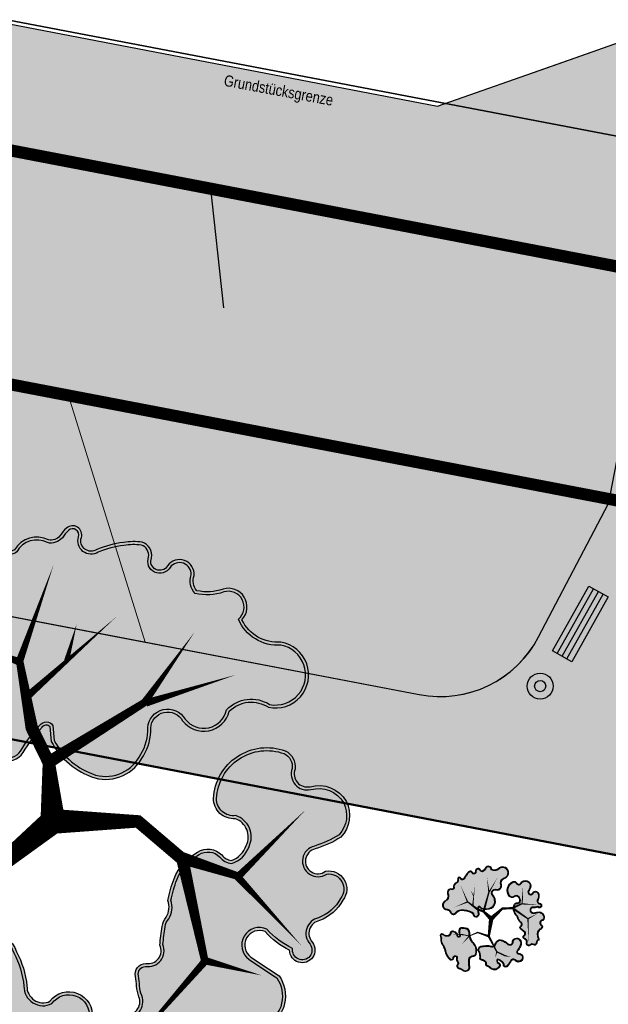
# Model space of a CAD drawing. Header units: metres. Extents: x 32353251 to 32353583, y 5707748 to 5708004.
# Tile 73 of 164: x 32353396 to 32353412, y 5707871 to 5707897. Entities that reach past the tile are written whole.
import ezdxf

# ---------------------------------------------------------------- set-up
doc = ezdxf.new("R2010")
doc.units = ezdxf.units.M
doc.header["$LTSCALE"] = 0.75
doc.layers.get('0').update_dxf_attribs({"linetype": 'CONTINUOUS'})
doc.layers.add('10414942$0$_Hilfslayer', color=6, linetype='CONTINUOUS', plot=False)
doc.layers.add('10414942$0$DET-Bänke', color=7, linetype='CONTINUOUS', true_color=0xa6a6a6)
doc.layers.add('10414942$0$ST-Bank', color=7, linetype='CONTINUOUS', true_color=0x7f5f3f)
for name, color, linetype in [('10414942$0$ST-LIN Rampe', 7, 'CONTINUOUS'), ('10414942$0$ST-LIN-Fahrbahn', 2, 'CONTINUOUS'), ('10414942$0$ST-LIN-Gehweg', 2, 'CONTINUOUS')]:
    doc.layers.add(name, color=color, linetype=linetype)
for name, color, linetype, lineweight, true_color in [('10414942$0$ST-LIN RINNE', 5, 'CONTINUOUS', 25, 0x0000ff), ('10414943$0$ST-Gehweg-Sol', 7, 'CONTINUOUS', 0, 0xffd7a8), ('10414943$0$ST-Grünfläche-Sol', 7, 'CONTINUOUS', 0, 0xc3e788), ('10414943$0$ST-Mischfläche-Sol', 7, 'CONTINUOUS', 0, 0x636466)]:
    doc.layers.add(name, color=color, linetype=linetype, lineweight=lineweight, true_color=true_color)
for name, color, linetype, lineweight in [('10414942$0$ST-LIN_Rinne', 141, 'CONTINUOUS', 0), ('10417023$0$#9_002_GES I Übersicht Erdgeschoss_1_701_Grundstücksgrenze.A', 7, 'CONTINUOUS', 25), ('10417023$0$Keine', 7, 'CONTINUOUS', 13)]:
    doc.layers.add(name, color=color, linetype=linetype, lineweight=lineweight)
for name, color, linetype, transparency in [('10414944$0$PF-Krone', 33, 'CONTINUOUS', 0.7), ('10414944$0$PF-Krone_SOL', 70, 'CONTINUOUS', 0.7), ('10414944$0$ST-Baum', 7, 'CONTINUOUS', 0.7)]:
    doc.layers.add(name, color=color, linetype=linetype, transparency=transparency)
doc.layers.add('10414944$0$PF-Stamm', color=7, linetype='CONTINUOUS', true_color=0x5f5144, transparency=0.7)
doc.styles.add('10417023$0$ARIAL NARROW', font='ARIALN.TTF')

# ---------------------------------------------------------------- blocks, each defined once
blk = doc.blocks.new('10414943')
at = {"layer": '10414943$0$ST-Grünfläche-Sol'}
h = blk.add_hatch(color=256, dxfattribs=at)
h.dxf.hatch_style = 1
edge = h.paths.add_edge_path()
edge.add_line((32353370.648, 5707889.105), (32353371.217, 5707892.063))
edge.add_line((32353371.217, 5707892.063), (32353411.749, 5707884.294))
edge.add_line((32353411.749, 5707884.294), (32353409.902, 5707880.769))
edge.add_arc((32353407.216, 5707882.11), 3.001, 259.1653, 333.481, ccw=False)
edge.add_line((32353406.652, 5707879.162), (32353371.654, 5707885.87))
edge.add_line((32353371.654, 5707885.87), (32353370.648, 5707889.105))
at = {"layer": '10414943$0$ST-Mischfläche-Sol'}
h = blk.add_hatch(dxfattribs=at)
h.set_pattern_fill('AR-HBONE', color=256, scale=0.0042, angle=170)
h.set_pattern_definition([(215, (0, 0), (-0.1047920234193, -0.5943050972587), [1.28016, -0.42672]), (305, (-0.34955, -0.24476), (-0.1047920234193, -0.5943050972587), [1.28016, -0.42672])])
edge = h.paths.add_edge_path()
edge.add_line((32353333.407, 5707899.31), (32353335.24, 5707908.862))
edge.add_line((32353335.24, 5707908.862), (32353407.152, 5707895.034))
edge.add_line((32353407.152, 5707895.034), (32353413.706, 5707897.337))
edge.add_line((32353413.706, 5707897.337), (32353481.818, 5707884.239))
edge.add_line((32353481.818, 5707884.239), (32353497.176, 5707881.286))
edge.add_line((32353497.176, 5707881.286), (32353499.704, 5707880.189))
edge.add_line((32353499.704, 5707880.189), (32353502.939, 5707877.836))
edge.add_line((32353502.939, 5707877.836), (32353505.467, 5707876.739))
edge.add_line((32353505.467, 5707876.739), (32353517.005, 5707874.52))
edge.add_line((32353517.005, 5707874.52), (32353517.645, 5707870.615))
edge.add_line((32353517.645, 5707870.615), (32353516.663, 5707870.803))
edge.add_line((32353516.663, 5707870.803), (32353515.44, 5707864.419))
edge.add_line((32353515.44, 5707864.419), (32353479.337, 5707871.339))
edge.add_line((32353479.337, 5707871.339), (32353468.359, 5707873.443))
edge.add_line((32353468.359, 5707873.443), (32353468.779, 5707869.425))
edge.add_arc((32353471.762, 5707869.736), 3, 185.9559, 259.1498)
edge.add_line((32353471.198, 5707866.79), (32353499.612, 5707861.344))
edge.add_line((32353499.612, 5707861.344), (32353497.736, 5707858.394))
edge.add_line((32353497.736, 5707858.394), (32353462.939, 5707865.064))
edge.add_arc((32353461.81, 5707859.171), 6, 79.1498, 96.1372)
edge.add_line((32353461.168, 5707865.137), (32353452.41, 5707864.195))
edge.add_arc((32353451.769, 5707870.161), 6, 259.1149, 276.1372, ccw=False)
edge.add_line((32353450.636, 5707864.269), (32353424.341, 5707869.325))
edge.add_arc((32353425.474, 5707875.217), 6, 242.0483, 259.1149, ccw=False)
edge.add_line((32353422.662, 5707869.917), (32353415, 5707873.982))
edge.add_arc((32353412.188, 5707868.682), 6, 62.0483, 79.1497)
edge.add_line((32353413.318, 5707874.575), (32353366.067, 5707883.631))
edge.add_line((32353366.067, 5707883.631), (32353365.06, 5707886.87))
edge.add_line((32353365.06, 5707886.87), (32353331.246, 5707893.373))
edge.add_line((32353331.246, 5707893.373), (32353331.861, 5707896.566))
edge.add_line((32353331.861, 5707896.566), (32353338.356, 5707895.321))
edge.add_line((32353338.356, 5707895.321), (32353340.491, 5707897.948))
edge.add_line((32353340.491, 5707897.948), (32353344.413, 5707897.2))
edge.add_line((32353344.413, 5707897.2), (32353345.428, 5707893.961))
edge.add_line((32353345.428, 5707893.961), (32353351.009, 5707892.888))
edge.add_line((32353351.009, 5707892.888), (32353351.574, 5707895.828))
edge.add_line((32353351.574, 5707895.828), (32353371.217, 5707892.063))
edge.add_line((32353371.217, 5707892.063), (32353370.648, 5707889.105))
edge.add_line((32353370.648, 5707889.105), (32353371.654, 5707885.87))
edge.add_line((32353371.654, 5707885.87), (32353406.652, 5707879.162))
edge.add_arc((32353407.216, 5707882.11), 3.001, 259.1591, 333.481)
edge.add_line((32353409.902, 5707880.769), (32353411.749, 5707884.294))
edge.add_line((32353411.749, 5707884.294), (32353333.407, 5707899.31))
at = {"layer": '10414943$0$ST-Gehweg-Sol', "flags": 128}
blk.add_lwpolyline([(32353335.24, 5707908.862), (32353407.152, 5707895.034), (32353413.706, 5707897.337), (32353481.818, 5707884.239)], dxfattribs=at)
for points in [[(32353450.636, 5707864.269), (32353424.341, 5707869.325, -0.074605), (32353422.662, 5707869.917), (32353415, 5707873.982, 0.074758), (32353413.318, 5707874.575), (32353366.067, 5707883.631)], [(32353351.574, 5707895.828), (32353371.217, 5707892.063), (32353370.648, 5707889.105), (32353371.654, 5707885.87), (32353406.652, 5707879.162, 0.336157), (32353409.902, 5707880.769), (32353411.749, 5707884.294), (32353333.407, 5707899.31)]]:
    blk.add_lwpolyline(points, format="xyb", dxfattribs=at)
at = {"layer": '10414943$0$ST-Grünfläche-Sol', "flags": 128}
for points in [[(32353370.648, 5707889.105), (32353371.217, 5707892.063), (32353411.749, 5707884.294), (32353409.902, 5707880.769, -0.336128), (32353406.652, 5707879.162), (32353371.654, 5707885.87)], [(32353397.247, 5707887.074), (32353399.268, 5707880.577), (32353406.652, 5707879.162, 0.336159), (32353409.902, 5707880.769), (32353411.749, 5707884.294)]]:
    blk.add_lwpolyline(points, format="xyb", close=True, dxfattribs=at)
blk = doc.blocks.new('10414942$0$Mülleimer')
for radius in [0.35, 0.15]:
    blk.add_circle((0, 0), radius)
blk = doc.blocks.new('10414942$0$Bank')
at = {"true_color": 0x654020}
h = blk.add_hatch(color=49, dxfattribs=at)
h.dxf.hatch_style = 1
h.paths.add_polyline_path([(-1.42, -0.444), (-1.575, 0.136), (0.357, 0.654), (0.512, 0.078)])
at = {"layer": '10414942$0$ST-Bank', "color": 1, "flags": 128}
blk.add_lwpolyline([(-1.42, -0.444), (-1.575, 0.136), (0.357, 0.654), (0.512, 0.078)], close=True, dxfattribs=at)
for points in [[(-1.536, -0.01), (0.396, 0.51)], [(-1.497, -0.154), (0.434, 0.366)], [(-1.458, -0.298), (0.473, 0.222)]]:
    blk.add_lwpolyline(points, dxfattribs=at)
blk = doc.blocks.new('10414942')
at = {"layer": '10414942$0$_Hilfslayer'}
blk.add_line((32353412.973, 5707890.678), (32353411.749, 5707884.294), dxfattribs=at)
at = {"layer": '10414942$0$ST-LIN Rampe', "ltscale": 0.03}
blk.add_line((32353401.009, 5707892.971), (32353401.379, 5707889.591), dxfattribs=at)
at = {"layer": '10414942$0$ST-LIN RINNE', "flags": 128}
for points in [[(32353401.934, 5707892.488), (32353334.574, 5707905.399), (32353421.576, 5707888.723, -0.073462), (32353425.454, 5707887.369), (32353431.654, 5707884.12, 0.073462), (32353435.697, 5707882.707), (32353445.518, 5707880.825, 0.073457), (32353449.795, 5707880.642), (32353456.757, 5707881.369, -0.073412), (32353460.86, 5707881.194), (32353460.862, 5707881.193), (32353516.607, 5707870.508)], [(32353333.463, 5707899.605), (32353415.555, 5707883.87, -0.073462), (32353419.598, 5707882.458), (32353425.799, 5707879.209, 0.073462), (32353429.676, 5707877.854), (32353449.317, 5707874.09, -0.000211), (32353449.317, 5707874.089, 0.073477), (32353453.421, 5707873.914), (32353460.383, 5707874.64, -0.07346), (32353464.662, 5707874.457), (32353515.496, 5707864.714)]]:
    blk.add_lwpolyline(points, format="xyb", dxfattribs=at)
at = {"layer": '10414942$0$ST-LIN-Fahrbahn', "flags": 128}
for points in [[(32353330.09, 5707910.916), (32353330.034, 5707910.611, 0.411579), (32353333.216, 5707905.965), (32353421.633, 5707889.018), (32353421.633, 5707889.018, -0.073462), (32353425.593, 5707887.635), (32353425.593, 5707887.635), (32353431.793, 5707884.385), (32353431.793, 5707884.385, 0.073462), (32353435.754, 5707883.002), (32353435.754, 5707883.002), (32353445.574, 5707881.12), (32353445.574, 5707881.12, 0.073457), (32353449.764, 5707880.941), (32353449.764, 5707880.941), (32353456.726, 5707881.667), (32353456.726, 5707881.667, -0.073412), (32353460.916, 5707881.488), (32353460.916, 5707881.488), (32353460.918, 5707881.488), (32353460.918, 5707881.488), (32353517.645, 5707870.615), (32353517.645, 5707870.615), (32353517.645, 5707870.615)], [(32353327.34, 5707894.124), (32353327.541, 5707895.265, -0.418693), (32353333.407, 5707899.31), (32353415.499, 5707883.575), (32353415.499, 5707883.575, -0.073462), (32353419.459, 5707882.192), (32353419.459, 5707882.192), (32353425.659, 5707878.943), (32353425.659, 5707878.943, 0.073462), (32353429.62, 5707877.56), (32353429.62, 5707877.56), (32353449.262, 5707873.795), (32353449.262, 5707873.795), (32353449.261, 5707873.795), (32353449.261, 5707873.795, 0.073477), (32353453.452, 5707873.616), (32353453.452, 5707873.616), (32353460.414, 5707874.342), (32353460.414, 5707874.342, -0.07346), (32353464.606, 5707874.163), (32353464.606, 5707874.163), (32353516.422, 5707864.231), (32353516.422, 5707864.231), (32353516.422, 5707864.231)], [(32353398.656, 5707880.694), (32353406.652, 5707879.162, 0.330689), (32353409.874, 5707880.716), (32353411.749, 5707884.294)]]:
    blk.add_lwpolyline(points, format="xyb", dxfattribs=at)
blk.add_lwpolyline([(32353371.654, 5707885.87), (32353398.656, 5707880.694)], dxfattribs=at)
at = {"layer": '10414942$0$ST-LIN-Gehweg', "flags": 128}
blk.add_lwpolyline([(32353330.09, 5707910.916), (32353331.701, 5707910.649), (32353335.025, 5707908.904), (32353357.22, 5707904.636), (32353357.22, 5707904.636), (32353370.488, 5707902.084), (32353370.488, 5707902.084), (32353407.152, 5707895.034), (32353407.152, 5707895.034), (32353410.429, 5707896.185), (32353410.429, 5707896.185), (32353413.706, 5707897.337), (32353413.706, 5707897.337), (32353481.434, 5707884.313)], dxfattribs=at)
at = {"layer": '10414942$0$ST-LIN-Gehweg', "lineweight": 50, "flags": 128}
blk.add_lwpolyline([(32353366.067, 5707883.631), (32353413.318, 5707874.575, -0.074758), (32353415, 5707873.982), (32353422.662, 5707869.917, 0.074605), (32353424.341, 5707869.325), (32353450.636, 5707864.269, 0.074411), (32353452.41, 5707864.195), (32353461.168, 5707865.137, -0.074257), (32353462.939, 5707865.064), (32353497.736, 5707858.394)], format="xyb", dxfattribs=at)
at = {"layer": '10414942$0$ST-LIN_Rinne', "const_width": 0.3}
for points in [[(32353334.602, 5707905.546), (32353421.605, 5707888.871, -0.073462), (32353425.524, 5707887.502), (32353431.724, 5707884.253, 0.073462), (32353435.726, 5707882.855), (32353445.546, 5707880.973, 0.073457), (32353449.78, 5707880.792), (32353456.742, 5707881.518, -0.073412), (32353460.888, 5707881.341), (32353460.89, 5707881.341), (32353516.635, 5707870.656)], [(32353333.435, 5707899.457), (32353415.527, 5707883.723, -0.073462), (32353419.529, 5707882.325), (32353425.729, 5707879.076, 0.073462), (32353429.648, 5707877.707), (32353449.289, 5707873.942, -0.000211), (32353449.289, 5707873.942, 0.073477), (32353453.437, 5707873.765), (32353460.399, 5707874.491, -0.07346), (32353464.634, 5707874.31), (32353515.468, 5707864.567)]]:
    blk.add_lwpolyline(points, format="xyb", dxfattribs=at)
at = {"color": 1, "rotation": 119.6662303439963}
blk.add_blockref('10414942$0$Mülleimer', (32353409.916, 5707879.391), dxfattribs=at)
at = {"layer": '10414942$0$DET-Bänke', "rotation": 45.59660161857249}
blk.add_blockref('10414942$0$Bank', (32353411.445, 5707881.375), dxfattribs=at)
blk = doc.blocks.new('10414944$0$PF-BAUM_12')
at = {"layer": '10414944$0$PF-Krone_SOL', "transparency": 33554457}
h = blk.add_hatch(color=256, dxfattribs=at)
h.dxf.hatch_style = 1
h.set_gradient(color1=(88, 186, 72), color2=(175, 217, 170), tint=1, name='INVSPHERICAL')
edge = h.paths.add_edge_path()
edge.add_arc((-1.2758, 1.3994), 0.541, 250.24695, 303.42795)
edge.add_arc((-0.5984, 0.4188), 0.6511, 94.3691, 125.64085, ccw=False)
edge.add_arc((-0.5871, 0.2707), 0.7996, 79.90604, 94.3691, ccw=False)
edge.add_arc((-0.4074, 1.2805), 0.2261, 259.90604, 345.03676)
edge.add_arc((3.3556, 0.2748), 3.669, 162.18441, 165.03676, ccw=False)
edge.add_arc((-0.2456, 1.4321), 0.1137, 342.18441, 421.4181)
edge.add_arc((-0.3772, 1.1907), 0.3886, 61.4181, 105.41791)
edge.add_arc((-0.4936, 1.6129), 0.0494, 76.86771, 285.41791, ccw=False)
edge.add_arc((-0.4342, 1.767), 0.1165, 245.55227, 317.8819)
edge.add_arc((-0.4413, 1.8543), 0.1901, 299.50673, 335.70732)
edge.add_arc((-0.3904, 1.8889), 0.1664, 317.30956, 366.51685)
edge.add_arc((-0.3153, 1.9138), 0.0904, 356.14997, 452.32983)
edge.add_arc((-0.2837, 2.1143), 0.1157, 186.39549, 252.21854, ccw=False)
edge.add_arc((-0.1459, 2.1399), 0.2556, 124.29677, 188.65244, ccw=False)
edge.add_arc((-0.3624, 2.4158), 0.0972, 318.21291, 468.93962)
edge.add_arc((-0.4455, 2.5549), 0.0698, 219.68848, 317.56803, ccw=False)
edge.add_arc((-0.5987, 2.0825), 0.4392, 76.91022, 116.54495)
edge.add_arc((-1.4951, 4.5572), 2.1964, 281.7611, 288.58893, ccw=False)
edge.add_arc((-1.0114, 0.8578), 1.5496, 91.33232, 98.00209)
edge.add_arc((-1.1102, 1.691), 0.7109, 99.4638, 131.76215)
edge.add_arc((-1.4773, 2.1554), 0.1252, 148.24675, 256.0758)
edge.add_arc((-1.5238, 1.968), 0.068, -114.95559, 76.0758, ccw=False)
edge.add_arc((-1.6369, 1.7248), 0.2002, 65.04441, 122.10831)
edge.add_arc((-1.7899, 1.9686), 0.0876, 221.63135, 302.10831, ccw=False)
edge.add_arc((-1.9603, 1.8172), 0.1403, 41.63135, 166.86476)
edge.add_arc((-2.3449, 1.9519), 0.2684, 321.94948, 337.47523, ccw=False)
edge.add_line((-2.1335, 1.7864), (-2.2407, 1.6721))
edge.add_arc((-2.0502, 1.5575), 0.2224, 148.95684, 261.83304)
edge.add_arc((-2.0149, 1.0239), 0.3205, 78.77175, 102.0334, ccw=False)
edge.add_arc((0.8412, 15.4111), 14.3475, 258.77175, 259.65948)
edge.add_arc((-1.7568, 1.1728), 0.1259, 30.35605, 79.65948, ccw=False)
edge.add_arc((-1.8871, 1.0965), 0.2769, -0.49344, 30.35605, ccw=False)
edge.add_arc((-1.3602, 1.092), 0.25, 179.50656, 221.3188)
edge.add_line((-1.548, 0.9269), (-1.4587, 0.8902))
edge = h.paths.add_edge_path()
edge.add_arc((-2.0595, -1.0849), 0.2169, 117.74302, 251.42792, ccw=False)
edge.add_arc((-2.2535, -0.7961), 0.1343, 313.86708, 413.87286)
edge.add_arc((-1.1381, 0.5382), 1.6051, 221.524, 229.78899, ccw=False)
edge.add_arc((-2.2843, -0.4137), 0.1251, 108.79801, 243.70289, ccw=False)
edge.add_arc((-2.2657, -0.171), 0.1376, 244.61148, 299.82424)
edge.add_arc((-2.4922, 0.2242), 0.593, 299.82424, 314.8752)
edge.add_arc((-2.3634, 0.0948), 0.4104, 314.8752, 336.56068)
edge.add_arc((-2.0604, -0.1191), 0.0893, 34.54703, 142.23332)
edge.add_arc((-2.2509, -0.0174), 0.1288, 205.94005, 338.60504, ccw=False)
edge.add_arc((-1.1082, 0.8264), 1.5473, 211.54423, 215.57485, ccw=False)
edge.add_arc((-2.1647, 0.1359), 0.2879, 123.29344, 204.40631, ccw=False)
edge.add_arc((-2.4675, 0.6266), 0.289, 300.05521, 335.40006)
edge.add_arc((-2.1302, 0.4722), 0.0819, 58.40023, 155.40006, ccw=False)
edge.add_arc((-2.0455, 0.6099), 0.0798, 238.40023, 306.42037)
edge.add_arc((-2.2163, 0.8415), 0.3675, 306.42037, 341.49291)
edge.add_arc((-1.7884, 0.6982), 0.0838, 72.42881, 161.49291, ccw=False)
edge.add_arc((-1.597, 1.3024), 0.5499, 252.42881, 281.6379)
edge.add_arc((-1.3833, 0.6006), 0.1928, 8.24792, 122.23097, ccw=False)
edge.add_arc((1.4313, 0.4424), 2.6303, 175.94647, 181.0704)
edge.add_arc((-2.004, 0.487), 0.8109, 332.60613, 353.35791, ccw=False)
edge.add_arc((-1.1696, 0.0546), 0.1289, 152.60613, 239.81282)
edge.add_arc((-1.5709, -0.6354), 0.6693, 44.46317, 59.81282, ccw=False)
edge.add_arc((-1.2417, -0.3122), 0.208, -40.16629, 44.46317, ccw=False)
edge.add_arc((-1.7965, -0.0425), 0.8201, 308.5293, 330.49613, ccw=False)
edge.add_arc((-1.2134, -0.8063), 0.142, 120.58152, 237.17398)
edge.add_arc((-1.3033, -1.1297), 0.2045, -64.491, 86.39602, ccw=False)
edge.add_arc((-1.343, -1.1115), 0.2397, 240.47541, 302.23358, ccw=False)
edge.add_arc((-1.2125, -0.7918), 0.5839, 226.36645, 244.79518, ccw=False)
edge.add_arc((-0.7205, -0.1508), 1.3901, 222.94294, 229.9249, ccw=False)
edge.add_arc((-1.7937, -1.1495), 0.076, 42.91905, 173.49923)
edge.add_arc((-2.058, -1.1133), 0.1908, 248.28955, 351.67144, ccw=False)
edge = h.paths.add_edge_path()
edge.add_arc((1.2059, -0.0381), 0.6649, 150.77336, 194.55575)
edge.add_arc((0.911, -0.0942), 0.3659, 197.65987, 276.75263)
edge.add_arc((0.9525, -0.0442), 0.4134, 270.21516, 305.52412)
edge.add_arc((1.2637, -0.512), 0.1494, -27.72253, 118.39088, ccw=False)
edge.add_arc((1.6106, -0.6627), 0.2295, 159.27348, 288.79741)
edge.add_arc((1.6267, -1.1446), 0.2709, -1.08302, 77.66915, ccw=False)
edge.add_arc((2.1687, -1.0477), 0.2897, 200.61319, 382.93371)
edge.add_arc((2.7072, -0.7257), 0.3429, 147.82265, 217.59096, ccw=False)
edge.add_arc((2.4468, -0.3829), 0.1629, 259.44798, 409.15154)
edge.add_arc((2.7989, 0.0617), 0.4045, 199.71733, 232.62112, ccw=False)
edge.add_arc((2.5485, -0.1163), 0.1368, 103.25927, 162.29814, ccw=False)
edge.add_arc((2.4584, 0.1299), 0.1274, 297.47519, 447.50208)
edge.add_arc((2.4597, 0.3353), 0.0783, 98.81569, 273.11837, ccw=False)
edge.add_arc((2.4, 0.5247), 0.1217, 293.02703, 374.92908)
edge.add_arc((2.0245, 0.3266), 0.5439, 24.94831, 42.11835)
edge.add_arc((1.7775, 0.1571), 0.8417, 39.39937, 55.74996)
edge.add_arc((2.2887, 0.9354), 0.0906, 104.71311, 245.58293, ccw=False)
edge.add_arc((2.2455, 1.1001), 0.0797, 284.71311, 435.28689)
edge.add_arc((2.1786, 0.8455), 0.3429, 75.28689, 90.15444)
edge.add_arc((2.192, 1.2908), 0.1034, 200.54383, 262.03398, ccw=False)
edge.add_arc((1.8708, 1.2323), 0.2255, 5.65523, 92.28552)
edge.add_arc((1.8923, 1.533), 0.0813, 129.46734, 248.0142, ccw=False)
edge.add_arc((1.6377, 1.5925), 0.2029, 0.94133, 108.02708)
edge.add_arc((1.5516, 2.0411), 0.2568, 198.80376, 275.23109, ccw=False)
edge.add_arc((1.081, 1.9053), 0.2335, 13.10923, 167.22877)
edge.add_arc((0.6671, 1.9992), 0.1909, 279.30028, 347.22877, ccw=False)
edge.add_arc((0.7224, 1.6615), 0.1513, 99.30028, 228.80917)
edge.add_arc((0.4652, 1.3676), 0.2392, 21.17444, 48.80917, ccw=False)
edge.add_arc((0.3242, 1.313), 0.3904, -10.78567, 21.17444, ccw=False)
edge.add_arc((-0.3793, 1.447), 1.1066, 325.74486, 349.21433, ccw=False)
edge.add_arc((0.3558, 0.9464), 0.2172, 278.26632, 325.74486, ccw=False)
edge.add_arc((0.408, 0.5869), 0.146, 98.26632, 271.67308)
edge.add_arc((0.4514, -0.8972), 1.3387, 79.76747, 91.67308, ccw=False)
edge.add_arc((0.6892, 0.3779), 0.0423, -16.43247, 90.01007, ccw=False)
edge.add_line((0.7298, 0.3659), (0.6257, 0.2866))
edge = h.paths.add_edge_path()
edge.add_arc((-1.5552, -2.2569), 0.1724, 12.6189, 77.74549)
edge.add_arc((-1.4977, -1.992), 0.0986, 164.18162, 257.74549, ccw=False)
edge.add_arc((-1.7215, -1.8391), 0.1803, 315.6358, 396.22469)
edge.add_arc((-1.4722, -1.6964), 0.1099, 56.01675, 199.16563, ccw=False)
edge.add_arc((-1.3562, -1.5375), 0.087, 231.18436, 306.609)
edge.add_arc((-1.4968, -1.2476), 0.4081, 298.1575, 320.42177)
edge.add_arc((-1.118, -1.5607), 0.0835, 20.65344, 140.42177, ccw=False)
edge.add_arc((-0.9321, -1.4907), 0.1152, 200.65344, 324.15715)
edge.add_arc((-0.5981, -1.7319), 0.2968, 125.84331, 144.15715, ccw=False)
edge.add_arc((-1.1307, -0.9947), 0.6126, 305.84331, 313.76829)
edge.add_arc((-0.6402, -1.5068), 0.0965, 35.28302, 133.76829, ccw=False)
edge.add_arc((-0.4573, -1.4114), 0.1114, 200.86529, 329.80166)
edge.add_arc((5.9643, -14.9126), 14.8587, 114.56415, 115.19461, ccw=False)
edge.add_arc((-0.1458, -1.5341), 0.1511, 81.99944, 116.28381, ccw=False)
edge.add_arc((-0.1295, -1.2153), 0.1692, 271.62381, 322.4573)
edge.add_arc((0.4219, -2.3582), 1.1204, 101.73914, 111.86365, ccw=False)
edge.add_arc((0.2817, -1.7045), 0.4518, 61.04926, 101.19464, ccw=False)
edge.add_arc((0.4293, -1.462), 0.1686, -13.32973, 65.05413, ccw=False)
edge.add_arc((0.701, -1.5438), 0.116, 158.25367, 207.02434)
edge.add_arc((0.7267, -1.4357), 0.2061, 231.26264, 284.37765)
edge.add_arc((0.7594, -1.468), 0.1684, 276.3107, 373.18881)
edge.add_arc((1.0623, -1.3226), 0.1754, 121.90959, 217.58272, ccw=False)
edge.add_arc((1.2009, -1.5786), 0.4663, 12.49632, 119.74162, ccw=False)
edge.add_arc((1.5062, -1.4974), 0.1512, -66.22517, 7.47872, ccw=False)
edge.add_arc((1.5907, -1.7479), 0.1146, 101.81964, 224.43431)
edge.add_arc((1.3238, -2.0366), 0.2788, -26.98815, 48.41698, ccw=False)
edge.add_arc((1.3365, -2.0229), 0.2743, 258.99086, 329.2486, ccw=False)
edge.add_arc((1.6618, -1.4757), 0.8996, 229.3858, 245.17635, ccw=False)
edge.add_arc((0.9994, -2.237), 0.1097, 45.60372, 249.24478)
edge.add_arc((0.8451, -2.4465), 0.1573, -95.43505, 42.77878, ccw=False)
edge.add_arc((0.8007, -2.2203), 0.3839, 232.79997, 274.40743, ccw=False)
edge.add_arc((0.4866, -2.6064), 0.1147, 44.402, 165.1103)
edge.add_arc((0.2716, -2.5387), 0.1109, 123.38517, 339.85568, ccw=False)
edge.add_arc((0.9022, -2.3675), 0.6961, 164.26035, 186.48033, ccw=False)
edge.add_arc((0.1064, -2.2008), 0.1278, 9.9652, 176.7192)
edge.add_arc((-48.3159, -1.4499), 48.3004, 358.76613, 359.11787, ccw=False)
edge.add_arc((-0.3152, -2.3669), 0.3137, 290.47286, 336.89978, ccw=False)
edge.add_arc((-0.2908, -2.4562), 0.2217, 213.88393, 292.64339, ccw=False)
edge.add_arc((-0.5922, -2.5593), 0.1191, 350.14402, 508.44337)
edge.add_arc((-0.7458, -2.3559), 0.1504, 180.14857, 290.27908, ccw=False)
edge.add_arc((-1.1241, -2.4703), 0.2548, 26.59219, 75.66559)
edge.add_arc((-1.166, -2.6346), 0.4243, 75.66559, 104.33441)
edge.add_arc((-1.3217, -2.0253), 0.2045, 251.40462, 284.33441, ccw=False)
at = {"layer": '10414944$0$PF-Krone'}
for points in [[(-1.4587, 0.8902, 0.236302), (-0.9778, 0.9479, -0.137302), (-0.648, 1.068, -0.063191), (-0.447, 1.0579, 0.389536), (-0.189, 1.2221, -0.012446), (-0.1374, 1.3973, 0.360188), (-0.1913, 1.5319, 0.194379), (-0.4805, 1.5653, -1.286295), (-0.4824, 1.6609, 0.326511), (-0.3477, 1.6889, 0.159282), (-0.2681, 1.7761, 0.218069), (-0.2251, 1.9078, 0.446169), (-0.319, 2.0042, -0.295374), (-0.3986, 2.1015, -0.288426), (-0.29, 2.3511, 0.772377), (-0.394, 2.5078, -0.455092), (-0.4992, 2.5103, 0.174684), (-0.7949, 2.4754, -0.029801), (-1.0474, 2.4069, 0.029111), (-1.2271, 2.3923, 0.141869), (-1.5837, 2.2213, 0.508586), (-1.5074, 2.034, -1.101217), (-1.5525, 1.9063, 0.254264), (-1.7433, 1.8944, -0.366329), (-1.8554, 1.9104, 0.608209), (-2.0969, 1.8491, -0.067848), (-2.1335, 1.7864, 0), (-2.2407, 1.6721, 0.536623), (-2.0818, 1.3373, -0.101848), (-1.9525, 1.3382, 0.003873), (-1.7342, 1.2967, -0.218508), (-1.6482, 1.2364, -0.135425), (-1.6102, 1.0941, 0.184492), (-1.548, 0.9269)], [(-1.4493, 0.9145, 0.235756), (-0.9926, 0.9693, -0.137109), (-0.65, 1.0939, -0.063191), (-0.4424, 1.0835, 0.389536), (-0.2141, 1.2288, -0.012446), (-0.1622, 1.4053, 0.360188), (-0.2037, 1.5091, 0.194379), (-0.4736, 1.5402, -1.313113), (-0.4736, 1.6855, 0.345734), (-0.3643, 1.7094, 0.172714), (-0.2901, 1.7907, 0.230529), (-0.2512, 1.9073, 0.475615), (-0.3219, 1.9779, -0.304436), (-0.4244, 2.098, -0.284585), (-0.3075, 2.3706, 0.726016), (-0.3802, 2.4848, -0.402009), (-0.5128, 2.4867, 0.170881), (-0.7849, 2.4513, -0.030277), (-1.0444, 2.381, 0.029443), (-1.2231, 2.3665, 0.140272), (-1.5634, 2.2045, 0.497246), (-1.5012, 2.0592, -1.101217), (-1.5634, 1.8827, 0.254264), (-1.7295, 1.8724, -0.366329), (-1.8748, 1.8931, 0.61415), (-2.072, 1.8412, -0.070819), (-2.1138, 1.7695, 0), (-2.2198, 1.6564, 0.525075), (-2.0824, 1.3638, -0.0983), (-1.9475, 1.3638, 0.003873), (-1.7295, 1.3222, -0.218508), (-1.6257, 1.2496, -0.135425), (-1.5842, 1.0939, 0.177651), (-1.5323, 0.9486)], [(0.6257, 0.2866, 0.193395), (0.5624, -0.2052, 0.359494), (0.9541, -0.4575, 0.155295), (1.1927, -0.3806, -0.740727), (1.396, -0.5815, 0.634154), (1.6845, -0.88, -0.357816), (1.8975, -1.1497, 1.020458), (2.4355, -0.9348, -0.314188), (2.417, -0.5431, 0.765274), (2.5534, -0.2597, -0.144564), (2.4182, -0.0747, -0.263459), (2.5171, 0.0169, 0.767513), (2.4639, 0.2571, -0.951478), (2.4477, 0.4126, 0.373398), (2.5177, 0.556, 0.075059), (2.428, 0.6914, 0.071464), (2.2513, 0.8529, -0.705879), (2.2657, 1.023, 0.771312), (2.2657, 1.1771, 0.064963), (2.1777, 1.1884, -0.27493), (2.0952, 1.2545, 0.397091), (1.8618, 1.4576, -0.568927), (1.8406, 1.5958, 0.504511), (1.575, 1.7854, -0.346415), (1.3085, 1.9583, 0.796288), (0.8532, 1.957, -0.305389), (0.698, 1.8108, 0.634062), (0.6227, 1.5476, -0.121167), (0.6883, 1.454, -0.140363), (0.7077, 1.2399, -0.102764), (0.5353, 0.8241, -0.21018), (0.387, 0.7314, 0.944057), (0.4123, 0.4409, -0.051995), (0.6892, 0.4202, -0.500995), (0.7298, 0.3659)], [(0.6458, 0.2692, 0.190937), (0.5874, -0.198, 0.360145), (0.9525, -0.4315, 0.157291), (1.1788, -0.3585, -0.740752), (1.4198, -0.5921, 0.643471), (1.6826, -0.853, -0.360113), (1.9236, -1.145, 1.005174), (2.4128, -0.9479, -0.325759), (2.4055, -0.5134, 0.812791), (2.5369, -0.2798, -0.149118), (2.3909, -0.0755, -0.272395), (2.5077, 0.0413, 0.751835), (2.4639, 0.2311, -0.928423), (2.4401, 0.4377, 0.358623), (2.4931, 0.5472, 0.074197), (2.4083, 0.6744, 0.071015), (2.2383, 0.8302, -0.698214), (2.2591, 1.0482, 0.771312), (2.2591, 1.152, 0.066315), (2.1761, 1.1624, -0.286763), (2.0696, 1.2488, 0.408934), (1.8579, 1.4313, -0.545784), (1.8141, 1.6065, 0.489703), (1.5804, 1.7598, -0.350827), (1.2834, 1.9512, 0.798701), (0.8786, 1.9512, -0.305389), (0.7022, 1.7851, 0.634062), (0.6399, 1.5672, -0.121167), (0.7125, 1.4634, -0.140363), (0.7333, 1.235, -0.102764), (0.5568, 0.8095, -0.21018), (0.3908, 0.7057, 0.944057), (0.4115, 0.4669, -0.051616), (0.6918, 0.4462, -0.532673), (0.7514, 0.3497)], [(-2.1286, -1.2905, -0.65991), (-2.1605, -0.8929, 0.466338), (-2.1744, -0.6876, -0.036078), (-2.3398, -0.5259, -0.667578), (-2.3247, -0.2952, 0.245683), (-2.1973, -0.2903, 0.065767), (-2.0738, -0.1961, 0.094904), (-1.9868, -0.0685, 0.507802), (-2.131, -0.0644, -0.653541), (-2.3667, -0.0738, -0.017589), (-2.4268, 0.0169, -0.369479), (-2.3227, 0.3765, 0.155455), (-2.2047, 0.5063, -0.450466), (-2.0873, 0.542, 0.305827), (-1.9981, 0.5457, 0.154239), (-1.8678, 0.7248, -0.409437), (-1.7631, 0.7781, 0.128143), (-1.4861, 0.7637, -0.54286), (-1.1924, 0.6283, 0.022361), (-1.1986, 0.3932, -0.090795), (-1.284, 0.1139, 0.400005), (-1.2344, -0.0569, -0.067076), (-1.0933, -0.1666, -0.387019), (-1.0828, -0.4464, -0.096143), (-1.2857, -0.6841, 0.557693), (-1.2904, -0.9256, -0.773495), (-1.2152, -1.3143, -0.276189), (-1.4612, -1.3201, -0.080584), (-1.6154, -1.2144, -0.030474), (-1.7381, -1.0978, 0.640635), (-1.8692, -1.1409, -0.484398)], [(-2.2272, -1.1718, -0.377035), (-2.1418, -0.911, 0.462758), (-2.1582, -0.6671, -0.036793), (-2.3239, -0.5046, -0.650672), (-2.3251, -0.3233, 0.226885), (-2.1843, -0.3129, 0.065767), (-2.0555, -0.2145, 0.102669), (-1.9578, -0.0664, 0.560734), (-2.154, -0.0518, -0.672352), (-2.3442, -0.0605, -0.017696), (-2.4038, 0.0291, -0.366993), (-2.309, 0.3543, 0.154831), (-2.181, 0.4955, -0.450466), (-2.1009, 0.5198, 0.305827), (-1.9827, 0.5248, 0.154239), (-1.8432, 0.7165, -0.409437), (-1.7709, 0.7533, 0.13033), (-1.476, 0.7393, -0.546373), (-1.2186, 0.6272, 0.02192), (-1.2246, 0.3945, -0.090238), (-1.3071, 0.1259, 0.400005), (-1.2475, -0.0793, -0.067076), (-1.1118, -0.1848, -0.390762), (-1.1042, -0.4314, -0.096389), (-1.3005, -0.6626, 0.568263), (-1.2983, -0.9513, -0.791061), (-1.2278, -1.2915, -0.279339), (-1.4492, -1.297, -0.081396), (-1.5981, -1.195, -0.030819), (-1.7198, -1.0793, 0.674462), (-1.888, -1.14, -0.76422)], [(-1.3869, -2.2192, 0.292073), (-1.5186, -2.0883, -0.432551), (-1.5925, -1.9652, 0.366883), (-1.576, -1.7325, -0.720884), (-1.4107, -1.6053, 0.341522), (-1.3043, -1.6073, 0.097453), (-1.1823, -1.5075, -0.576003), (-1.0399, -1.5313, 0.597917), (-0.8388, -1.5581, -0.08008), (-0.772, -1.4913, 0.034593), (-0.7069, -1.4371, -0.458286), (-0.5614, -1.451, 0.630565), (-0.361, -1.4674, -0.002751), (-0.2127, -1.3986, -0.15072), (-0.1247, -1.3845, 0.225513), (0.0047, -1.3184, -0.044205), (0.194, -1.2613, -0.176981), (0.5004, -1.3091, -0.356005), (0.5933, -1.5008, 0.216074), (0.5977, -1.5965, 0.235998), (0.7779, -1.6354, 0.449828), (0.9233, -1.4296, -0.443521), (0.9696, -1.1737, -0.505384), (1.6561, -1.4777, -0.333159), (1.5672, -1.6358, 0.592663), (1.5088, -1.8281, -0.341427), (1.5722, -2.1632, -0.316536), (1.2841, -2.2922, -0.069009), (1.0762, -2.1586, 1.23095), (0.9605, -2.3396, -0.688656), (0.8302, -2.6031, -0.183568), (0.5686, -2.5261, 0.581478), (0.3758, -2.5769, -1.382341), (0.2106, -2.4461, -0.097258), (0.2322, -2.1787, 0.890608), (-0.0212, -2.1935, -0.001535), (-0.0267, -2.4899, -0.205393), (-0.2055, -2.6607, -0.357852), (-0.4749, -2.5797, 0.826532), (-0.6937, -2.497, -0.521291), (-0.8962, -2.3563, 0.217457), (-1.061, -2.2235, 0.125748), (-1.2711, -2.2235, -0.14468)], [(-1.3656, -2.1984, 0.270797), (-1.5131, -2.0629, -0.432551), (-1.5675, -1.9722, 0.354737), (-1.5553, -1.7285, -0.649808), (-1.424, -1.6226, 0.359616), (-1.292, -1.6303, 0.097453), (-1.1623, -1.5241, -0.576003), (-1.0642, -1.5405, 0.597917), (-0.8177, -1.5733, -0.08008), (-0.7567, -1.5124, 0.034593), (-0.6889, -1.4559, -0.446057), (-0.5843, -1.4638, 0.599943), (-0.343, -1.4877, -0.002629), (-0.2015, -1.4221, -0.15559), (-0.1264, -1.4105, 0.218765), (0.0207, -1.3401, -0.04262), (0.1991, -1.2868, -0.177473), (0.4886, -1.3323, -0.354321), (0.5684, -1.4932, 0.222706), (0.5772, -1.6133, 0.240128), (0.7826, -1.661, 0.456345), (0.9471, -1.4178, -0.452999), (0.9829, -1.1961, -0.504186), (1.6305, -1.4822, -0.325283), (1.5589, -1.611, 0.587825), (1.491, -1.847, -0.341406), (1.5495, -2.1506, -0.312164), (1.2921, -2.2672, -0.067854), (1.0938, -2.1394, 1.19624), (0.9451, -2.3614, -0.679338), (0.8305, -2.577, -0.183947), (0.5857, -2.5065, 0.573485), (0.351, -2.5689, -1.514783), (0.2386, -2.4604, -0.105945), (0.2588, -2.1803, 0.910696), (-0.0472, -2.1926, -0.001511), (-0.0526, -2.4842, -0.20139), (-0.2151, -2.6365, -0.344816), (-0.4477, -2.573, 0.767089), (-0.7104, -2.4752, -0.515063), (-0.8701, -2.3505, 0.223578), (-1.0546, -2.1983, 0.125748), (-1.2775, -2.1983, -0.125245)]]:
    blk.add_lwpolyline(points, format="xyb", close=True, dxfattribs=at)
at = {"layer": '10414944$0$PF-Stamm'}
for points in [[(0.0456, -0.1011, 0.2167, 0.1084, 0), (-0.7801, 0.1666, 0.1084, 0.065, 0), (-0.4991, 0.6653, 0.065, 0.0433, 0), (-0.5991, 1.1076, 0.0433, 0.0433, 0), (-0.4753, 1.4051, 0.065, 1.976742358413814e-14, 0), (-0.3709, 1.869, 0, 0, 0)], [(0.0456, -0.1011, 0.2167, 0.1084, 0), (0.458, 0.2037, 0.1084, 0.1084, 0), (0.6352, 0.4942, 0.1084, 0.065, 0), (1.0621, 0.8906, 0.065, 0, 0), (0.9169, 1.5817, 0, 0, 0)], [(-0.5991, 1.1076, 0.065, 0, 0), (-0.9411, 1.541, 0, 0, 0)], [(1.0734, 0.8981, 0.065, 0, 0), (1.9382, 1.1002, 0, 0, 0)], [(0.8405, 0.6849, 0.0657, 0.065, 0), (0.8408, 0.6755, 0.065, 0, 0), (1.8499, 0.3936, 0, 0, 0)], [(1.2915, 0.5526, 0.0455, 1.248468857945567e-14, 0), (1.6095, 0.6515, 0, 0, 0)], [(0.4766, 0.1999, 0.1084, 0.065, 0), (1.3496, -0.2158, 0.065, 0, 0), (2.1032, -0.2533, 0, 0, 0)], [(-0.7801, 0.1666, 0.1084, 0.065, 0), (-1.5906, -0.088, 0.065, 0, 0), (-1.8608, 0.029, 0, 0, 0)], [(0.0456, -0.1011, 0.2167, 0.1084, 0), (0.4458, -0.7261, 0.1084, 0.1084, 0), (0.3792, -1.2094, 0.1084, 0.065, 0), (0.5139, -1.7227, 0.065, 2.236840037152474e-14, 0), (1.3267, -1.9065, 0, 0, 0)], [(-1.5855, -0.0745, 0.065, 0.065, 0), (-1.8491, -0.4467, 0.065, 0, 0), (-1.9786, -0.7431, 0, 0, 0)], [(1.3551, -0.2293, 0.065, 0, 0), (1.9846, -0.7587, 0, 0, 0), (1.9985, -0.7574, 0, 0, 0)], [(0.3792, -1.2284, 0.1084, 0.065, 0), (-0.2688, -1.8764, 0.065, 0, 0), (-1.4983, -1.6926, 0, 0, 0)], [(0.5086, -1.7124, 0.065, 0, 0), (0.297, -2.5257, 0, 0, 0)], [(-0.2593, -1.8859, 0.065, 0, 0), (-0.1056, -2.3597, 0, 0, 0), (-0.2688, -2.6512, 0, 0, 0)]]:
    blk.add_lwpolyline(points, format="xyseb", dxfattribs=at)
blk = doc.blocks.new('10414944')
at = {"layer": '10414944$0$ST-Baum'}
for p, xscale, yscale, zscale, rotation in [((32353421.64, 5707897.45), 3.670221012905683, 3.670221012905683, 1.529258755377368, 15), ((32353426.127, 5707873.692), 4.582792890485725, 4.582792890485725, 1.909497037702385, 110), ((32353396.44, 5707875.792), 3.090444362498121, 3.090444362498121, 1.287685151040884, 57.40868327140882), ((32353408.546, 5707873.082), 0.55, 0.55, 1.238086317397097, 100)]:
    blk.add_blockref('10414944$0$PF-BAUM_12', p, dxfattribs=dict(at, xscale=xscale, yscale=yscale, zscale=zscale, rotation=rotation))
blk = doc.blocks.new('10417023$0$#9_MKO_LP5_ARC_GES_UP_00_002_P_G_modell (3D)')
at = {"layer": '10417023$0$#9_002_GES I Übersicht Erdgeschoss_1_701_Grundstücksgrenze.A', "color": 1, "linetype": 'Continuous', "lineweight": 35, "true_color": 0xff0000, "flags": 128}
blk.add_lwpolyline([(-32353511.473, -5707768.718), (-32353510.585, -5707813.546), (-32353471.715, -5707813.72), (-32353425.538, -5707813.961)], dxfattribs=at)
at = {"layer": '10417023$0$#9_002_GES I Übersicht Erdgeschoss_1_701_Grundstücksgrenze.A', "color": 1, "true_color": 0xff0000, "insert": (-32353439.382, -5707814.245), "char_height": 0.30055, "attachment_point": 1, "line_spacing_factor": 1.002187, "style": '10417023$0$ARIAL NARROW'}
blk.add_mtext('Grundstücksgrenze', dxfattribs=at)
blk = doc.blocks.new('10417023$0$2_MKO_LP5_LAN_GES_UP_00_002_V_A (3D)')
at = {"layer": '10417023$0$Keine'}
blk.add_blockref('10417023$0$#9_MKO_LP5_ARC_GES_UP_00_002_P_G_modell (3D)', (0, 0), dxfattribs=at)
blk = doc.blocks.new('10417023')
at = {"layer": '10417023$0$Keine', "rotation": 349.4819372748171}
blk.add_blockref('10417023$0$2_MKO_LP5_LAN_GES_UP_00_002_V_A (3D)', (65205154.931, 5413829.558), dxfattribs=at)

msp = doc.modelspace()

# ---------------------------------------------------------------- block references
for name in ['10414944', '10414943']:
    msp.add_blockref(name, (0, 0))

# ---------------------------------------------------------------- next in the draw order: block references
msp.add_blockref('10417023', (0, 0))

# ---------------------------------------------------------------- next in the draw order: block references
msp.add_blockref('10414942', (0, 0))

doc.saveas('drawing.dxf')
